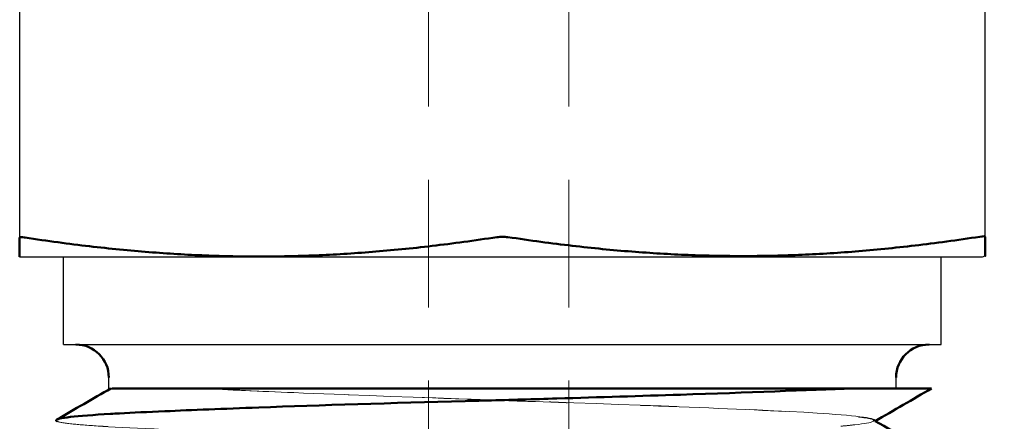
# Model space of a CAD drawing. Header units: inches. Extents: x 0.2 to 10.9, y 0.3 to 8.6.
# Tile 7 of 22: x 2.132 to 3.478, y 4.692 to 5.241. Entities that reach past the tile are written whole.
import ezdxf

# ---------------------------------------------------------------- set-up
doc = ezdxf.new("R2010")
doc.units = ezdxf.units.IN
doc.header["$MEASUREMENT"] = 0
doc.linetypes.add('DASHED', pattern=[0.2067, 0.1654, -0.0413])
doc.layers.add('Dimensions', color=250, linetype='Continuous')
for name, color, linetype, lineweight in [('Geometry', 255, 'Continuous', 25), ('Hidden (ANSI)', 7, 'DASHED', 35), ('Visible (ANSI)', 7, 'Continuous', 50)]:
    doc.layers.add(name, color=color, linetype=linetype, lineweight=lineweight)
doc.layers.add('Hidden', color=7, linetype='DASHED', lineweight=18, true_color=0x383838)
doc.styles.add('Note Text (ANSI)', font='tahoma.ttf')
doc.dimstyles.new('Default (ANSI)', dxfattribs={"dimtxt": 0.12, "dimasz": 0.098425, "dimexe": 0.125, "dimexo": 0.125, "dimgap": 0.031496, "dimtad": 0, "dimtih": 1, "dimtoh": 1, "dimrnd": 1e-08, "dimzin": 4, "dimdsep": 46, "dimtxsty": 'Note Text (ANSI)', "dimcen": 0.09, "dimdle": 0.393701, "dimclrd": 256, "dimclre": 256, "dimclrt": 256, "dimadec": 0, "dimazin": 1, "dimtfac": 1, "dimtofl": 0, "dimtmove": 0, "dimatfit": 3, "dimfxl": 1, "dimtolj": 1, "dimtzin": 4, "dimlwd": -1, "dimlwe": -1, "dimarcsym": 0})

# ---------------------------------------------------------------- blocks, each defined once
blk = doc.blocks.new('*D16')
at = {"layer": 'Defpoints', "color": 0, "transparency": 16777216}
for p in [(2.7871, 7.0633), (2.7936, 3.7777), (4.3666, 3.7777)]:
    blk.add_point(p, dxfattribs=at)
at = {"layer": 'Dimensions', "transparency": 16777216}
for p, q in [((2.9121, 7.0633), (4.4916, 7.0633)), ((4.3666, 6.9649), (4.3666, 5.5305)), ((4.3666, 3.8761), (4.3666, 5.3105)), ((2.9186, 3.7777), (4.4916, 3.7777))]:
    blk.add_line(p, q, dxfattribs=at)
for points in [[(4.3502, 6.9649), (4.383, 6.9649), (4.3666, 7.0633)], [(4.3502, 3.8761), (4.383, 3.8761), (4.3666, 3.7777)]]:
    blk.add_solid(points, dxfattribs=at)
at = {"layer": 'Dimensions', "transparency": 16777216, "insert": (4.3666, 5.4205), "char_height": 0.12, "attachment_point": 5, "style": 'Note Text (ANSI)'}
blk.add_mtext('\\A1;1.1 [27.8]', dxfattribs=at)

msp = doc.modelspace()

# ---------------------------------------------------------------- linework, layer by layer
at = {"layer": 'Geometry'}
for p, q in [((2.1323, 5.5812), (2.1323, 4.9433)), ((3.4523, 4.9445), (3.4523, 5.58)), ((2.1323, 4.9172), (3.4487, 4.9172)), ((2.1923, 4.7972), (2.1923, 4.9172)), ((3.3923, 4.7972), (3.3923, 4.9172)), ((3.4487, 4.9172), (3.4523, 4.9182)), ((2.1923, 4.7972), (3.3923, 4.7972)), ((2.2542, 4.7372), (2.2542, 4.7522)), ((3.3305, 4.7372), (3.3305, 4.7522)), ((2.2542, 4.7372), (2.2581, 4.7372)), ((2.2581, 4.7372), (3.2717, 4.7372))]:
    msp.add_line(p, q, dxfattribs=at)
at = {"layer": 'Hidden', "ltscale": 1.055273}
for p, q in [((2.6911, 6.3952), (2.6911, 3.7777)), ((2.8831, 6.3952), (2.8831, 3.7777))]:
    msp.add_line(p, q, dxfattribs=at)
at = {"layer": 'Hidden', "ltscale": 0.211499}
msp.add_rational_spline([(2.4274, 4.9172), (2.2934, 4.9197), (2.1398, 4.943)], [1, 1.03141169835, 1.0051318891], degree=2, dxfattribs=at)
at = {"layer": 'Hidden', "ltscale": 0.213647}
msp.add_rational_spline([(2.7848, 4.9435), (2.6296, 4.9197), (2.4943, 4.9172)], [1.0046431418, 1.03170087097, 1], degree=2, dxfattribs=at)
at = {"layer": 'Hidden', "ltscale": 0.474291}
msp.add_rational_spline([(3.4448, 4.9442), (3.1218, 4.8948), (2.7998, 4.9435)], [1.0086222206, 1.15904268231, 1.01053766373], degree=2, dxfattribs=at)
at = {"layer": 'Hidden', "ltscale": 1.056536}
msp.add_open_spline([(3.3014, 4.6922), (3.3074, 4.6956), (3.2504, 4.7048), (2.8334, 4.7198), (2.4855, 4.7314), (2.382, 4.7372)], degree=3, knots=[58.056668, 58.056668, 58.056668, 58.056668, 58.629736, 59.617279, 60.604817, 60.604817, 60.604817, 60.604817], dxfattribs=at)
at = {"layer": 'Hidden', "ltscale": 1.199623}
msp.add_open_spline([(2.3846, 4.7372), (2.4188, 4.7353), (2.4603, 4.7333), (2.5071, 4.7314), (2.5776, 4.7285), (2.66, 4.7255), (2.7436, 4.7225), (2.7518, 4.7222), (2.7599, 4.7219), (2.7681, 4.7216), (2.7877, 4.7209), (2.8074, 4.7201), (2.8269, 4.7195), (2.8831, 4.7175), (2.939, 4.7156), (2.9911, 4.7137), (3.0686, 4.7108), (3.1378, 4.708), (3.19, 4.705), (3.1911, 4.7049), (3.1921, 4.7048), (3.1931, 4.7048), (3.2089, 4.7039), (3.2232, 4.7029), (3.2357, 4.702), (3.2634, 4.7), (3.2829, 4.698), (3.2927, 4.6961), (3.3072, 4.6933), (3.3005, 4.6905), (3.2742, 4.6875), (3.2733, 4.6874), (3.2724, 4.6873), (3.2715, 4.6872), (3.2666, 4.6867), (3.2611, 4.6861), (3.2549, 4.6855)], degree=3, knots=[29.291433, 29.291433, 29.291433, 29.291433, 29.430174, 29.430174, 29.430174, 29.639506, 29.639506, 29.639506, 29.659963, 29.659963, 29.659963, 29.708975, 29.708975, 29.708975, 29.849547, 29.849547, 29.849547, 30.05836, 30.05836, 30.05836, 30.062552, 30.062552, 30.062552, 30.126519, 30.126519, 30.126519, 30.268194, 30.268194, 30.268194, 30.477188, 30.477188, 30.477188, 30.48412, 30.48412, 30.48412, 30.521524, 30.521524, 30.521524, 30.521524], dxfattribs=at)
at = {"layer": 'Hidden', "ltscale": 0.988676}
msp.add_open_spline([(3.395, 4.6389), (3.3938, 4.6396), (3.3909, 4.6404), (3.3866, 4.6411), (3.369, 4.6442), (3.3264, 4.6472), (3.2647, 4.65), (3.2558, 4.6503), (3.2466, 4.6507), (3.2371, 4.6511), (3.2141, 4.652), (3.1889, 4.653), (3.162, 4.654), (3.1213, 4.6555), (3.0764, 4.657), (3.0287, 4.6586), (2.9367, 4.6617), (2.8345, 4.6647), (2.735, 4.6674), (2.7227, 4.6678), (2.7105, 4.6681), (2.6983, 4.6684), (2.6641, 4.6693), (2.6305, 4.6703), (2.5978, 4.6713), (2.5473, 4.6729), (2.4988, 4.6745), (2.4541, 4.6761), (2.3708, 4.6792), (2.3013, 4.6822), (2.2539, 4.6849), (2.2489, 4.6852), (2.2443, 4.6855), (2.2398, 4.6858), (2.2249, 4.6867), (2.2128, 4.6877), (2.2036, 4.6887), (2.1926, 4.6899), (2.1856, 4.6912), (2.1832, 4.6924)], degree=3, knots=[51.889065, 51.889065, 51.889065, 51.889065, 52.01213, 52.01213, 52.01213, 52.506112, 52.506112, 52.506112, 52.576775, 52.576775, 52.576775, 52.746505, 52.746505, 52.746505, 53.002687, 53.002687, 53.002687, 53.496702, 53.496702, 53.496702, 53.557596, 53.557596, 53.557596, 53.728794, 53.728794, 53.728794, 53.993245, 53.993245, 53.993245, 54.487286, 54.487286, 54.487286, 54.538419, 54.538419, 54.538419, 54.711083, 54.711083, 54.711083, 54.919212, 54.919212, 54.919212, 54.919212], dxfattribs=at)
at = {"layer": 'Hidden', "ltscale": 0.001874}
msp.add_open_spline([(3.2994, 4.6942), (3.3003, 4.6937), (3.3012, 4.6932), (3.3021, 4.6926)], degree=3, dxfattribs=at)
at = {"layer": 'Hidden (ANSI)', "ltscale": 0.009903}
for centre, major_axis, ratio, start_param, end_param in [((2.1473, 4.9396), (-0.015, 0.0035), 0.125053, 5.264353, 6.312159), ((2.7923, 4.94), (0.015, 0), 0.262832, 1.046644, 2.094448), ((3.4374, 4.9408), (0.015, 0.0035), 0.124301, 6.254333, 7.302135)]:
    msp.add_ellipse(centre, major_axis=major_axis, ratio=ratio, start_param=start_param, end_param=end_param, dxfattribs=at)
at = {"layer": 'Visible (ANSI)'}
for centre, start, end in [((2.2092, 4.7522), 0, 90), ((3.3755, 4.7522), 90, 180)]:
    msp.add_arc(centre, 0.045, start, end, dxfattribs=at)
for centre, major_axis, ratio, start_param, end_param in [((2.1473, 4.9399), (0.015, -0.0035), 0.125609, 2.122854, 3.170659), ((2.7923, 4.9406), (0.015, 0), 0.262847, 1.046645, 2.094448), ((3.4374, 4.9411), (-0.015, -0.0035), 0.124855, 3.112647, 4.160449)]:
    msp.add_ellipse(centre, major_axis=major_axis, ratio=ratio, start_param=start_param, end_param=end_param, dxfattribs=at)
for points, weights in [([(2.1323, 4.9172), (2.1323, 4.92), (2.1323, 4.9433)], [1, 1.03064586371, 1.00474303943]), ([(2.1398, 4.9433), (2.4618, 4.8946), (2.7848, 4.944)], [1.0109855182, 1.15985596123, 1.00906586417]), ([(2.7998, 4.944), (3.122, 4.8953), (3.4448, 4.9445)], [1.00901380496, 1.15694963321, 1.00784754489]), ([(3.4523, 4.9445), (3.4523, 4.9182), (3.4523, 4.9182)], [1.00784062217, 1.08237878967, 1.08237878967])]:
    msp.add_rational_spline(points, weights, degree=2, dxfattribs=at)
for points, knots in [([(2.1832, 4.6924), (2.1824, 4.6928), (2.182, 4.6932), (2.1821, 4.6936), (2.1828, 4.6967), (2.209, 4.6997), (2.2566, 4.7024), (2.2604, 4.7026), (2.2644, 4.7029), (2.2686, 4.7031), (2.2867, 4.704), (2.3076, 4.705), (2.3308, 4.706), (2.3679, 4.7077), (2.4113, 4.7094), (2.4592, 4.7111), (2.5435, 4.7142), (2.6418, 4.7172), (2.7415, 4.7199), (2.7514, 4.7202), (2.7614, 4.7204), (2.7713, 4.7207), (2.8033, 4.7215), (2.8352, 4.7225), (2.8669, 4.7234), (2.9248, 4.7251), (2.982, 4.7269), (3.0357, 4.7286), (3.1277, 4.7317), (3.2094, 4.7347), (3.2712, 4.7372)], [54.919212, 54.919212, 54.919212, 54.919212, 54.98379, 54.98379, 54.98379, 55.477789, 55.477789, 55.477789, 55.518018, 55.518018, 55.518018, 55.693372, 55.693372, 55.693372, 55.974349, 55.974349, 55.974349, 56.468482, 56.468482, 56.468482, 56.517591, 56.517591, 56.517591, 56.675661, 56.675661, 56.675661, 56.964951, 56.964951, 56.964951, 57.459828, 57.459828, 57.459828, 57.459828]), ([(3.2712, 4.7372), (3.2075, 4.7372), (3.1257, 4.7372), (3.0351, 4.7372), (3.0333, 4.7372), (3.0315, 4.7372), (3.0297, 4.7372), (2.9391, 4.7372), (2.8398, 4.7372), (2.7439, 4.7372), (2.6505, 4.7372), (2.5599, 4.7372), (2.4838, 4.7372), (2.4116, 4.7372), (2.3522, 4.7372), (2.3127, 4.7372), (2.3116, 4.7372), (2.3105, 4.7372), (2.3095, 4.7372), (2.28, 4.7372), (2.2625, 4.7372), (2.2581, 4.7372)], [-1.495448, -1.495448, -1.495448, -1.495448, -1.248348, -1.248348, -1.248348, -1.243453, -1.243453, -1.243453, -0.997227, -0.997227, -0.997227, -0.757303, -0.757303, -0.757303, -0.530061, -0.530061, -0.530061, -0.523831, -0.523831, -0.523831, -0.349603, -0.349603, -0.349603, -0.349603]), ([(3.3791, 4.7372), (3.3791, 4.7372), (3.363, 4.7372), (3.3308, 4.7372), (3.3149, 4.7372), (3.295, 4.7372), (3.2717, 4.7372)], [-0.3087678, -0.3087678, -0.3087678, -0.3087678, -0.1021603, -0.1021603, -0.1021603, 0, 0, 0, 0])]:
    msp.add_open_spline(points, degree=3, knots=knots, dxfattribs=at)
for points in [[(2.1829, 4.6945), (2.2076, 4.7087), (2.2323, 4.723), (2.2569, 4.7372)], [(3.3791, 4.7372), (3.3532, 4.7222), (3.3273, 4.7072), (3.3014, 4.6922)], [(3.3021, 4.6926), (3.333, 4.6747), (3.364, 4.6568), (3.395, 4.6389)]]:
    msp.add_open_spline(points, degree=3, dxfattribs=at)

# ---------------------------------------------------------------- dimensions: what is measured, and where the dimension line sits
at = {"layer": 'Dimensions'}
dim = msp.add_linear_dim(base=(4.3666, 3.7777), p1=(2.7871, 7.0633), p2=(2.7936, 3.7777), angle=90, dimstyle='Default (ANSI)', override={"dimdec": 1, "dimlfac": 0.333333}, dxfattribs=at)
dim.commit()
dim.dimension.update_dxf_attribs({"geometry": '*D16', "text_midpoint": (4.3666, 5.4205)})

doc.saveas('drawing.dxf')
